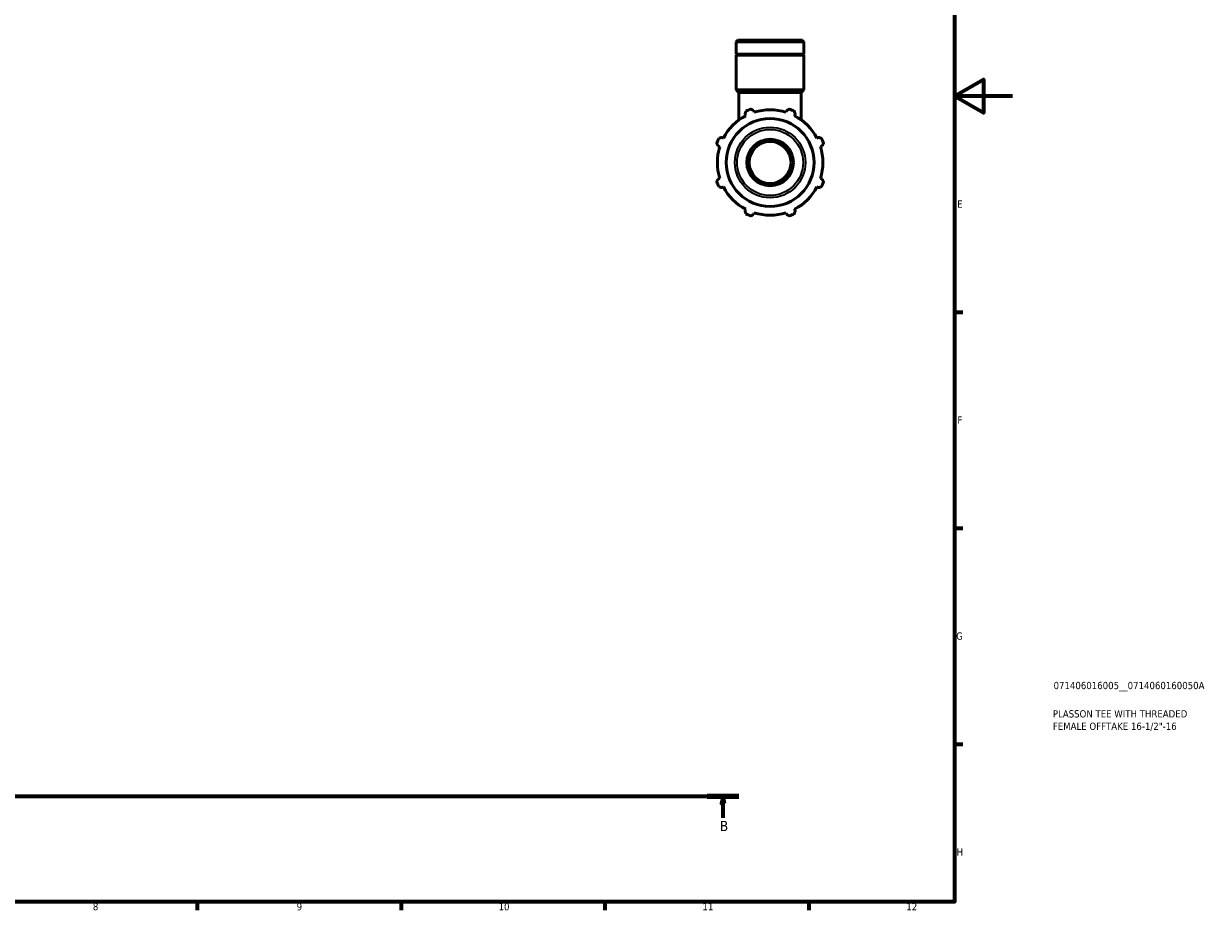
# Model space of a CAD drawing. Header units: millimetres. Extents: x 0 to 908, y 0 to 945.
# Tile 3 of 5: x 501 to 908, y 17 to 322. Entities that reach past the tile are written whole.
import ezdxf

# ---------------------------------------------------------------- set-up
doc = ezdxf.new("R2010")
doc.units = ezdxf.units.MM
doc.linetypes.add('CHAIN', pattern=[0.7087, 0.4724, -0.0591, 0.1181, -0.0591])
for name, color, linetype, lineweight in [('Border (ISO)', 7, 'Continuous', 70), ('Section Line (ISO)', 7, 'CHAIN', 70), ('Title (ISO)', 7, 'Continuous', 50), ('Visible (ISO)', 7, 'Continuous', 50), ('Visible Narrow (ISO)', 7, 'Continuous', 35)]:
    doc.layers.add(name, color=color, linetype=linetype, lineweight=lineweight)
doc.styles.add('Label Text (ISO)', font='tahoma.ttf')
doc.styles.add('Note Text (ISO)', font='tahoma.ttf')

# ---------------------------------------------------------------- blocks, each defined once
blk = doc.blocks.new('Borders Default Border')
at = {"layer": 'Border (ISO)'}
for p, q in [((821, 222.75), (823.9, 222.75)), ((821, 148.5), (823.9, 148.5)), ((821, 74.25), (823.9, 74.25)), ((560.67, 20), (560.67, 17.1)), ((630.75, 20), (630.75, 17.1)), ((700.83, 20), (700.83, 17.1)), ((770.92, 20), (770.92, 17.1))]:
    blk.add_line(p, q, dxfattribs=at)
at = {"layer": 'Border (ISO)', "flags": 128}
for points in [[(20, 20), (20, 574), (821, 574), (821, 20), (20, 20)], [(841, 297), (821, 297), (831, 302.77), (831, 291.23), (821, 297)]]:
    blk.add_lwpolyline(points, dxfattribs=at)
at = {"layer": 'Border (ISO)', "color": 232, "true_color": 0xca0064, "char_height": 2.5, "attachment_point": 7, "style": 'Note Text (ISO)'}
for s, insert in [('E', (821.94, 258.63)), ('F', (822, 184.38)), ('G', (821.61, 110.08)), ('H', (821.74, 35.88)), ('9', (594.88, 17.05)), ('10', (664.29, 17.05)), ('11', (734.37, 17.1)), ('12', (804.46, 17.1)), ('8', (524.81, 17.04))]:
    blk.add_mtext(s, dxfattribs=dict(at, insert=insert))
blk = doc.blocks.new('Title Blocks ISO')
at = {"layer": 'Title (ISO)', "color": 232, "true_color": 0xca0064, "style": 'Note Text (ISO)'}
for tag, p in [('PART_NUMBER_001', (34.08, 73.14)), ('DESCRIPTION_001', (33.84, 63.4)), ('DESCRIPTION_002', (33.84, 59.12))]:
    blk.add_attdef(tag, p, '', height=2.5, dxfattribs=at)
blk = doc.blocks.new('2dTransSection0')
at = {"layer": 'Section Line (ISO)', "linetype": 'CHAIN'}
blk.add_line((288.89, 56.35), (746.92, 56.35), dxfattribs=at)
at = {"layer": 'Section Line (ISO)', "linetype": 'Continuous', "lineweight": 140}
blk.add_line((735.97, 56.35), (746.92, 56.35), dxfattribs=at)
at = {"layer": 'Section Line (ISO)', "linetype": 'Continuous'}
for p, q in [((741.44, 56.35), (740.94, 53.85)), ((740.94, 53.85), (741.94, 53.85)), ((741.44, 53.85), (741.44, 56.35)), ((741.94, 53.85), (741.44, 56.35)), ((741.44, 48.93), (741.44, 53.85))]:
    blk.add_line(p, q, dxfattribs=at)
at = {"layer": 'Section Line (ISO)', "linetype": 'Continuous', "flags": 128}
blk.add_lwpolyline([(741.94, 53.85), (741.44, 56.35), (740.94, 53.85), (741.94, 53.85)], dxfattribs=at)
at = {"layer": 'Section Line (ISO)'}
blk.add_solid([(741.94, 53.85), (741.44, 56.35), (740.94, 53.85), (741.94, 53.85)], dxfattribs=at)
at = {"layer": 'Section Line (ISO)', "insert": (740.38, 44.35), "char_height": 3.5, "attachment_point": 7, "style": 'Label Text (ISO)'}
blk.add_mtext('B', dxfattribs=at)

msp = doc.modelspace()

# ---------------------------------------------------------------- linework, layer by layer
at = {"layer": 'Visible (ISO)'}
for p, q in [((746.5554, 316.191), (745.9965, 315.6321)), ((769.2853, 315.6321), (745.9965, 315.6321)), ((745.9965, 311.391), (745.9965, 315.6321)), ((746.5554, 316.191), (768.7263, 316.191)), ((768.7263, 316.191), (769.2853, 315.6321)), ((769.2853, 311.391), (769.2853, 315.6321)), ((769.2853, 311.391), (745.9965, 311.391)), ((746.2965, 311.091), (745.9965, 311.391)), ((769.2853, 311.091), (745.9965, 311.091)), ((745.9965, 299.191), (745.9965, 311.091)), ((768.9853, 311.091), (769.2853, 311.391)), ((769.2853, 299.191), (769.2853, 311.091)), ((769.2853, 299.191), (745.9965, 299.191)), ((746.9281, 298.2594), (745.9965, 299.191)), ((768.3537, 298.2594), (746.9281, 298.2594)), ((746.9281, 288.8236), (746.9281, 298.2594)), ((768.3537, 298.2594), (769.2853, 299.191)), ((768.3537, 288.8236), (768.3537, 298.2594)), ((748.9969, 290.7958), (749.2671, 290.2769)), ((752.1876, 291.4867), (752.0117, 292.0446)), ((763.2701, 292.0446), (763.0942, 291.4867)), ((766.0147, 290.2769), (766.2848, 290.7958)), ((741.5549, 282.5648), (741.036, 282.8349)), ((774.2457, 282.8349), (773.7268, 282.5648)), ((739.7873, 279.8202), (740.3452, 279.6443)), ((774.9365, 279.6443), (775.4945, 279.8202)), ((740.3452, 268.7377), (739.7873, 268.5618)), ((741.036, 265.5471), (741.5549, 265.8172)), ((773.7268, 265.8172), (774.2457, 265.5471)), ((775.4945, 268.5618), (774.9365, 268.7377)), ((749.2671, 258.1051), (748.9969, 257.5862)), ((752.0117, 256.3374), (752.1876, 256.8953)), ((763.0942, 256.8953), (763.2701, 256.3374)), ((766.2848, 257.5862), (766.0147, 258.1051))]:
    msp.add_line(p, q, dxfattribs=at)
for radius in [15.1118, 8, 7.2]:
    msp.add_circle((757.6409, 274.191), radius, dxfattribs=at)
for radius, start, end in [(18.135, 117.5, 152.5), (19.5, 109.791984, 115.208016), (18.135, 72.5, 107.5), (19.5, 64.791984, 70.208016), (18.135, 27.5, 62.5), (19.5, 154.791984, 160.208016), (19.5, 19.791984, 25.208016), (18.135, 162.5, 197.5), (18.135, 342.5, 17.5), (19.5, 199.791984, 205.208016), (18.135, 207.5, 242.5), (18.135, 297.5, 332.5), (19.5, 334.791984, 340.208016), (18.135, 252.5, 287.5), (19.5, 244.791984, 250.208016), (19.5, 289.791984, 295.208016)]:
    msp.add_arc((757.6409, 274.191), radius, start, end, dxfattribs=at)
for points, weights in [([(748.9969, 290.7958), (749.1629, 291.3043), (749.3357, 291.834)], [1.00517227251, 1.00299226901, 1]), ([(751.0381, 292.5391), (751.5348, 292.2868), (752.0117, 292.0446)], [1, 1.00299226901, 1.00517227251]), ([(763.2701, 292.0446), (763.747, 292.2868), (764.2437, 292.5391)], [1.00517227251, 1.00299226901, 1]), ([(765.946, 291.834), (766.1189, 291.3043), (766.2848, 290.7958)], [1, 1.00299226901, 1.00517227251]), ([(739.9979, 282.4962), (740.5276, 282.669), (741.036, 282.8349)], [1, 1.00299226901, 1.00517227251]), ([(774.2457, 282.8349), (774.7542, 282.669), (775.2838, 282.4962)], [1.00517227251, 1.00299226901, 1]), ([(739.7873, 279.8202), (739.5451, 280.2971), (739.2928, 280.7938)], [1.00517227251, 1.00299226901, 1]), ([(775.989, 280.7938), (775.7367, 280.2971), (775.4945, 279.8202)], [1, 1.00299226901, 1.00517227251]), ([(739.2928, 267.5882), (739.5451, 268.0849), (739.7873, 268.5618)], [1, 1.00299226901, 1.00517227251]), ([(741.036, 265.5471), (740.5276, 265.713), (739.9979, 265.8858)], [1.00517227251, 1.00299226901, 1]), ([(775.2838, 265.8858), (774.7542, 265.713), (774.2457, 265.5471)], [1, 1.00299226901, 1.00517227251]), ([(775.4945, 268.5618), (775.7367, 268.0849), (775.989, 267.5882)], [1.00517227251, 1.00299226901, 1]), ([(749.3357, 256.548), (749.1629, 257.0777), (748.9969, 257.5862)], [1, 1.00299226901, 1.00517227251]), ([(766.2848, 257.5862), (766.1189, 257.0777), (765.946, 256.548)], [1.00517227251, 1.00299226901, 1]), ([(752.0117, 256.3374), (751.5348, 256.0952), (751.0381, 255.8429)], [1.00517227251, 1.00299226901, 1]), ([(764.2437, 255.8429), (763.747, 256.0952), (763.2701, 256.3374)], [1, 1.00299226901, 1.00517227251])]:
    msp.add_rational_spline(points, weights, degree=2, dxfattribs=at)
at = {"layer": 'Visible Narrow (ISO)'}
for radius in [12.1347, 11.3522]:
    msp.add_circle((757.6409, 274.191), radius, dxfattribs=at)

# ---------------------------------------------------------------- block references
msp.add_blockref('Borders Default Border', (0, 0))
msp.add_blockref('Title Blocks ISO', (821, 20)).add_auto_attribs({'PART_NUMBER_001': '071406016005__0714060160050A', 'DESCRIPTION_001': 'PLASSON TEE WITH THREADED', 'DESCRIPTION_002': 'FEMALE OFFTAKE 16-1/2"-16'})
at = {"layer": 'Section Line (ISO)'}
msp.add_blockref('2dTransSection0', (0, 0), dxfattribs=at)

doc.saveas('drawing.dxf')
